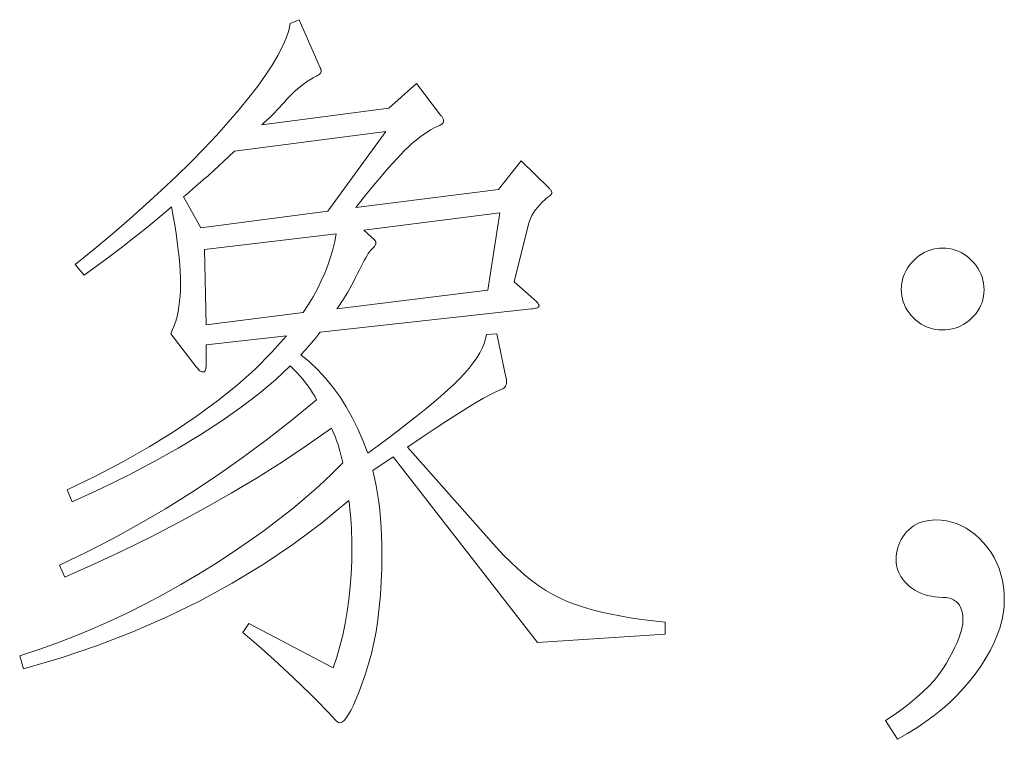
# Model space of a CAD drawing. Extents: x 0 to 1189, y 0 to 841.
# Tile 69 of 129: x 236.72 to 243.64, y 45.34 to 50.39. Entities that reach past the tile are written whole.
import ezdxf

# ---------------------------------------------------------------- set-up
doc = ezdxf.new("R2010")
doc.units = 0

msp = doc.modelspace()

# ---------------------------------------------------------------- linework, layer by layer
at = {"color": 7, "lineweight": 13}
for points in [[(241.2564, 46.0762), (240.359, 46.0181), (239.3454, 47.322), (239.2029, 47.227), (239.2149, 47.1736), (239.2257, 47.1189), (239.2352, 47.0629), (239.2434, 47.0057), (239.2504, 46.9472), (239.2561, 46.8875), (239.2605, 46.8264), (239.2637, 46.7641), (239.2656, 46.7006), (239.2662, 46.6357), (239.2651, 46.538), (239.2616, 46.4434), (239.2558, 46.3518), (239.2476, 46.2633), (239.2372, 46.1778), (239.2244, 46.0954), (239.2093, 46.016), (239.1919, 45.9398), (239.1721, 45.8665), (239.1501, 45.7964), (239.1274, 45.7312), (239.1057, 45.6729), (239.0851, 45.6214), (239.0656, 45.5768), (239.0471, 45.539), (239.0297, 45.5081), (239.0134, 45.4841), (238.998, 45.467), (238.9838, 45.4567), (238.9706, 45.4532), (238.9673, 45.4536), (238.9638, 45.4545), (238.9601, 45.4561), (238.9562, 45.4583), (238.9521, 45.4612), (238.9478, 45.4646), (238.9433, 45.4688), (238.9385, 45.4735), (238.9335, 45.4789), (238.9284, 45.4849), (238.8764, 45.5404), (238.8217, 45.5968), (238.7645, 45.6544), (238.7045, 45.713), (238.642, 45.7726), (238.5768, 45.8333), (238.5089, 45.8951), (238.4385, 45.9579), (238.3654, 46.0218), (238.2896, 46.0867), (238.3318, 46.1501), (238.9231, 45.8386), (238.9482, 45.9136), (238.9706, 45.9907), (238.9904, 46.0698), (239.0076, 46.1511), (239.0221, 46.2345), (239.0339, 46.3201), (239.0432, 46.4077), (239.0498, 46.4974), (239.0537, 46.5893), (239.0551, 46.6833), (239.0549, 46.7179), (239.0542, 46.7523), (239.0532, 46.7864), (239.0517, 46.8201), (239.0498, 46.8535), (239.0475, 46.8866), (239.0447, 46.9194), (239.0415, 46.9519), (239.038, 46.984), (239.0339, 47.0158), (238.841, 46.8567), (238.6401, 46.7067), (238.4314, 46.5658), (238.2146, 46.4339), (237.99, 46.3111), (237.7575, 46.1974), (237.517, 46.0928), (237.2686, 45.9972), (237.0123, 45.9107), (236.7481, 45.8333), (236.7217, 45.9231), (236.8493, 45.9649), (236.9764, 46.0103), (237.1031, 46.0591), (237.2294, 46.1114), (237.3552, 46.1672), (237.4807, 46.2265), (237.6057, 46.2893), (237.7302, 46.3555), (237.8544, 46.4253), (237.9781, 46.4985), (238.0995, 46.5738), (238.2163, 46.6497), (238.3288, 46.7262), (238.4368, 46.8034), (238.5404, 46.8812), (238.6395, 46.9597), (238.7342, 47.0388), (238.8245, 47.1185), (238.9103, 47.1988), (238.9917, 47.2798), (238.9852, 47.3088), (238.9784, 47.3368), (238.9713, 47.3637), (238.9638, 47.3896), (238.9561, 47.4144), (238.948, 47.4382), (238.9396, 47.4609), (238.9309, 47.4825), (238.9219, 47.5031), (238.9125, 47.5226), (238.7417, 47.4039), (238.5673, 47.2882), (238.3891, 47.1758), (238.2072, 47.0665), (238.0217, 46.9604), (237.8324, 46.8575), (237.6395, 46.7577), (237.4429, 46.6611), (237.2425, 46.5677), (237.0385, 46.4774), (237.0015, 46.5618), (237.1906, 46.6523), (237.3778, 46.7485), (237.5631, 46.8504), (237.7465, 46.958), (237.928, 47.0713), (238.1076, 47.1903), (238.2853, 47.315), (238.4611, 47.4453), (238.635, 47.5814), (238.8069, 47.7232), (238.7937, 47.7475), (238.7793, 47.7716), (238.7637, 47.7956), (238.747, 47.8195), (238.7291, 47.8433), (238.71, 47.867), (238.6898, 47.8906), (238.6684, 47.9141), (238.6459, 47.9375), (238.6222, 47.9608), (238.5185, 47.8638), (238.4038, 47.7672), (238.2782, 47.6708), (238.1416, 47.5748), (237.994, 47.4791), (237.8354, 47.3837), (237.6658, 47.2886), (237.4853, 47.1939), (237.2938, 47.0994), (237.0913, 47.0053), (237.0543, 47.0897), (237.2579, 47.1889), (237.4504, 47.2901), (237.632, 47.3933), (237.8027, 47.4986), (237.9623, 47.6058), (238.111, 47.715), (238.2486, 47.8262), (238.3753, 47.9395), (238.491, 48.0547), (238.5958, 48.172), (238.0309, 48.1086), (238.0309, 47.9661), (238.0307, 47.957), (238.0301, 47.949), (238.029, 47.9418), (238.0275, 47.9357), (238.0257, 47.9304), (238.0233, 47.9262), (238.0206, 47.9228), (238.0174, 47.9205), (238.0138, 47.919), (238.0098, 47.9186), (238.0055, 47.9189), (238.0011, 47.92), (237.9967, 47.9219), (237.9921, 47.9245), (237.9874, 47.9278), (237.9826, 47.9319), (237.9777, 47.9367), (237.9727, 47.9422), (237.9675, 47.9485), (237.9623, 47.9555), (237.7828, 48.1878), (237.7958, 48.216), (237.8075, 48.2456), (237.8178, 48.2768), (237.8267, 48.3094), (237.8343, 48.3435), (237.8405, 48.3791), (237.8452, 48.4162), (237.8487, 48.4547), (237.8508, 48.4947), (237.8514, 48.5362), (237.8508, 48.5797), (237.8489, 48.6255), (237.8457, 48.6738), (237.8413, 48.7246), (237.8356, 48.7777), (237.8286, 48.8333), (237.8204, 48.8913), (237.8109, 48.9518), (237.8001, 49.0146), (237.7881, 49.0799), (237.7354, 49.0343), (237.6808, 48.9881), (237.6243, 48.9414), (237.566, 48.8941), (237.5057, 48.8463), (237.4435, 48.798), (237.3794, 48.7492), (237.3134, 48.6999), (237.2455, 48.65), (237.1757, 48.5996), (237.1124, 48.6735), (237.2447, 48.7813), (237.3716, 48.8875), (237.4929, 48.9919), (237.6086, 49.0945), (237.7188, 49.1954), (237.8235, 49.2946), (237.9226, 49.392), (238.0161, 49.4877), (238.1042, 49.5816), (238.1867, 49.6738), (238.2628, 49.763), (238.3316, 49.8477), (238.3933, 49.9281), (238.4477, 50.0041), (238.4948, 50.0757), (238.5348, 50.1429), (238.5675, 50.2058), (238.5929, 50.2642), (238.6112, 50.3183), (238.6222, 50.368), (238.6855, 50.3944), (238.8333, 50.0566), (238.8344, 50.0544), (238.8352, 50.0521), (238.836, 50.0498), (238.8367, 50.0473), (238.8373, 50.0447), (238.8378, 50.042), (238.8382, 50.0392), (238.8384, 50.0363), (238.8386, 50.0333), (238.8386, 50.0302), (238.8383, 50.027), (238.8374, 50.0238), (238.8358, 50.0207), (238.8335, 50.0175), (238.8307, 50.0143), (238.8272, 50.0112), (238.8231, 50.008), (238.8183, 50.0048), (238.813, 50.0017), (238.8069, 49.9985), (238.783, 49.9855), (238.7597, 49.9717), (238.7372, 49.9572), (238.7153, 49.9419), (238.6941, 49.9259), (238.6736, 49.9092), (238.6538, 49.8917), (238.6346, 49.8735), (238.6162, 49.8545), (238.5984, 49.8348), (238.581, 49.815), (238.5635, 49.7956), (238.5459, 49.7766), (238.5283, 49.758), (238.5107, 49.7398), (238.493, 49.7221), (238.4752, 49.7048), (238.4574, 49.6879), (238.4395, 49.6714), (238.4216, 49.6554), (239.3137, 49.7715), (239.509, 49.9457), (239.678, 49.724), (239.682, 49.7198), (239.6856, 49.7155), (239.6888, 49.7113), (239.6915, 49.7071), (239.6938, 49.7029), (239.6957, 49.6986), (239.6972, 49.6944), (239.6983, 49.6902), (239.6989, 49.686), (239.6991, 49.6818), (239.6987, 49.6776), (239.6974, 49.6735), (239.6953, 49.6696), (239.6923, 49.6657), (239.6885, 49.662), (239.6839, 49.6583), (239.6784, 49.6548), (239.6721, 49.6513), (239.6649, 49.648), (239.6569, 49.6448), (239.6324, 49.6333), (239.6077, 49.62), (239.5826, 49.6048), (239.5572, 49.5878), (239.5315, 49.5689), (239.5055, 49.5482), (239.4791, 49.5256), (239.4525, 49.5012), (239.4255, 49.4749), (239.3982, 49.4468), (239.3703, 49.417), (239.3416, 49.3855), (239.312, 49.3524), (239.2816, 49.3176), (239.2504, 49.2812), (239.2183, 49.2432), (239.1853, 49.2035), (239.1516, 49.1622), (239.1169, 49.1192), (239.0815, 49.0747), (240.0845, 49.2014), (240.2428, 49.402), (240.4382, 49.2119), (240.4422, 49.2078), (240.4458, 49.2038), (240.4489, 49.2), (240.4517, 49.1963), (240.454, 49.1928), (240.4559, 49.1894), (240.4574, 49.1862), (240.4584, 49.1832), (240.4591, 49.1803), (240.4593, 49.1776), (240.459, 49.1749), (240.4582, 49.1722), (240.4569, 49.1694), (240.455, 49.1666), (240.4527, 49.1637), (240.4498, 49.1608), (240.4464, 49.1578), (240.4424, 49.1548), (240.4379, 49.1517), (240.4329, 49.1486), (240.4116, 49.1305), (240.3919, 49.1123), (240.374, 49.0938), (240.3577, 49.0751), (240.3431, 49.0562), (240.3303, 49.0371), (240.3191, 49.0178), (240.3096, 48.9982), (240.3018, 48.9785), (240.2956, 48.9585), (240.1953, 48.552), (240.3326, 48.4306), (240.3396, 48.4244), (240.3459, 48.4186), (240.3514, 48.413), (240.3562, 48.4078), (240.3603, 48.4029), (240.3636, 48.3983), (240.3662, 48.394), (240.3681, 48.3901), (240.3692, 48.3864), (240.3695, 48.3831), (240.369, 48.3801), (240.3674, 48.3772), (240.3648, 48.3746), (240.3611, 48.3721), (240.3563, 48.3699), (240.3505, 48.3679), (240.3437, 48.3661), (240.3358, 48.3645), (240.3268, 48.3632), (240.3167, 48.362), (238.8333, 48.1983), (238.8168, 48.1778), (238.8008, 48.1582), (238.7855, 48.1397), (238.7708, 48.1223), (238.7568, 48.106), (238.7434, 48.0907), (238.7306, 48.0764), (238.7185, 48.0632), (238.707, 48.0511), (238.6961, 48.04), (238.7569, 47.9893), (238.8146, 47.9346), (238.8692, 47.8757), (238.9207, 47.8128), (238.9693, 47.7457), (239.0147, 47.6745), (239.0571, 47.5991), (239.0965, 47.5197), (239.1327, 47.4361), (239.1659, 47.3484), (239.2432, 47.4046), (239.3168, 47.459), (239.3866, 47.5116), (239.4527, 47.5625), (239.515, 47.6117), (239.5736, 47.6591), (239.6284, 47.7048), (239.6795, 47.7488), (239.7268, 47.791), (239.7704, 47.8315), (239.8102, 47.8706), (239.8463, 47.9088), (239.8786, 47.9462), (239.9072, 47.9826), (239.932, 48.0182), (239.9531, 48.0529), (239.9705, 48.0866), (239.9841, 48.1195), (239.9939, 48.1514), (240, 48.1825), (240.0739, 48.1878), (240.1373, 47.8816), (240.1398, 47.8684), (240.1411, 47.8563), (240.1411, 47.8452), (240.1398, 47.8351), (240.1373, 47.8262), (240.1335, 47.8183), (240.1284, 47.8114), (240.1221, 47.8056), (240.1145, 47.8008), (240.1056, 47.7971), (240.0705, 47.7817), (240.0285, 47.7606), (239.9797, 47.7339), (239.924, 47.7017), (239.8614, 47.6638), (239.792, 47.6204), (239.7157, 47.5714), (239.6326, 47.5167), (239.5426, 47.4565), (239.4457, 47.3907), (240.0686, 46.6885), (240.1183, 46.6344), (240.168, 46.5837), (240.2177, 46.5366), (240.2675, 46.493), (240.3174, 46.453), (240.3673, 46.4165), (240.4173, 46.3835), (240.4673, 46.3541), (240.5174, 46.3282), (240.5675, 46.3058), (240.6195, 46.2858), (240.6753, 46.2671), (240.7348, 46.2495), (240.7981, 46.2332), (240.8651, 46.218), (240.9359, 46.2041), (241.0104, 46.1914), (241.0886, 46.18), (241.1707, 46.1697), (241.2564, 46.1606)], [(239.2926, 49.6078), (238.2315, 49.4706), (238.1937, 49.4351), (238.1564, 49.4003), (238.1194, 49.3662), (238.0829, 49.3329), (238.0468, 49.3003), (238.0111, 49.2685), (237.9758, 49.2374), (237.941, 49.2071), (237.9066, 49.1774), (237.8726, 49.1486), (237.994, 48.9321), (238.8861, 49.0483)], [(240.095, 49.0377), (239.1395, 48.9163), (239.2134, 48.8477), (239.2154, 48.8455), (239.2172, 48.8433), (239.2188, 48.8411), (239.2202, 48.8388), (239.2213, 48.8364), (239.2223, 48.834), (239.223, 48.8316), (239.2236, 48.8291), (239.2239, 48.8265), (239.224, 48.8239), (239.2237, 48.8211), (239.2227, 48.8179), (239.2211, 48.8143), (239.2189, 48.8104), (239.2161, 48.8061), (239.2126, 48.8014), (239.2085, 48.7964), (239.2037, 48.791), (239.1983, 48.7852), (239.1923, 48.779), (239.1856, 48.7716), (239.1783, 48.7621), (239.1702, 48.7505), (239.1615, 48.7368), (239.1521, 48.721), (239.142, 48.703), (239.1311, 48.683), (239.1197, 48.6608), (239.1075, 48.6365), (239.0947, 48.6101), (239.0813, 48.5829), (239.0677, 48.5563), (239.0539, 48.5301), (239.0398, 48.5045), (239.0254, 48.4795), (239.0107, 48.4549), (238.9958, 48.4309), (238.9806, 48.4074), (238.9652, 48.3844), (238.9495, 48.362), (240.0106, 48.494)], [(238.9442, 48.8899), (238.0204, 48.779), (238.0309, 48.2511), (238.7119, 48.3356), (238.7485, 48.3915), (238.782, 48.4473), (238.8126, 48.503), (238.8403, 48.5586), (238.865, 48.6141), (238.8868, 48.6694), (238.9055, 48.7247), (238.9214, 48.7799), (238.9343, 48.8349)], [(243.2044, 48.7896), (243.2273, 48.7887), (243.2497, 48.7861), (243.2714, 48.7818), (243.2926, 48.7757), (243.3133, 48.7678), (243.3333, 48.7582), (243.3528, 48.7469), (243.3716, 48.7339), (243.3899, 48.719), (243.4076, 48.7025), (243.4242, 48.6848), (243.439, 48.6664), (243.452, 48.6474), (243.4634, 48.6277), (243.4729, 48.6075), (243.4808, 48.5866), (243.4869, 48.565), (243.4912, 48.5429), (243.4939, 48.5201), (243.4947, 48.4966), (243.4939, 48.4732), (243.4912, 48.4506), (243.4869, 48.4287), (243.4808, 48.4075), (243.4729, 48.3871), (243.4634, 48.3674), (243.452, 48.3484), (243.439, 48.3302), (243.4242, 48.3127), (243.4076, 48.296), (243.3899, 48.2805), (243.3715, 48.2666), (243.3525, 48.2543), (243.3329, 48.2436), (243.3126, 48.2346), (243.2917, 48.2273), (243.2702, 48.2215), (243.248, 48.2175), (243.2252, 48.215), (243.2017, 48.2142), (243.1783, 48.215), (243.1556, 48.2176), (243.1336, 48.2218), (243.1122, 48.2277), (243.0915, 48.2353), (243.0716, 48.2446), (243.0523, 48.2556), (243.0337, 48.2682), (243.0157, 48.2826), (242.9985, 48.2986), (242.9825, 48.3159), (242.9681, 48.3337), (242.9554, 48.3522), (242.9444, 48.3713), (242.9352, 48.391), (242.9275, 48.4114), (242.9216, 48.4324), (242.9174, 48.4541), (242.9149, 48.4763), (242.914, 48.4993), (242.9149, 48.5222), (242.9175, 48.5445), (242.9219, 48.5663), (242.928, 48.5875), (242.9358, 48.6081), (242.9454, 48.6282), (242.9567, 48.6476), (242.9698, 48.6665), (242.9846, 48.6848), (243.0011, 48.7025), (243.0188, 48.719), (243.0371, 48.7339), (243.056, 48.7469), (243.0755, 48.7582), (243.0955, 48.7678), (243.1161, 48.7757), (243.1373, 48.7818), (243.1591, 48.7861), (243.1814, 48.7887)], [(242.8032, 45.4691), (242.8635, 45.5092), (242.92, 45.5494), (242.9725, 45.5897), (243.0211, 45.63), (243.0658, 45.6703), (243.1066, 45.7108), (243.1435, 45.7512), (243.1765, 45.7917), (243.2056, 45.8323), (243.2308, 45.8729), (243.2528, 45.9125), (243.2726, 45.9498), (243.29, 45.9849), (243.3051, 46.0178), (243.3179, 46.0485), (243.3283, 46.0769), (243.3365, 46.1031), (243.3423, 46.1272), (243.3458, 46.149), (243.3469, 46.1686), (243.3465, 46.1865), (243.3453, 46.2033), (243.3434, 46.219), (243.3406, 46.2336), (243.337, 46.2471), (243.3327, 46.2595), (243.3275, 46.2707), (243.3216, 46.2809), (243.3148, 46.2899), (243.3073, 46.2979), (243.2991, 46.3049), (243.2905, 46.3112), (243.2814, 46.3167), (243.2719, 46.3215), (243.2618, 46.3256), (243.2513, 46.3289), (243.2403, 46.3315), (243.2288, 46.3334), (243.2168, 46.3345), (243.2044, 46.3348), (243.1764, 46.3356), (243.1494, 46.338), (243.1234, 46.342), (243.0984, 46.3475), (243.0744, 46.3546), (243.0514, 46.3634), (243.0294, 46.3736), (243.0084, 46.3855), (242.9884, 46.399), (242.9695, 46.414), (242.9519, 46.4302), (242.9362, 46.4469), (242.9223, 46.4642), (242.9103, 46.482), (242.9002, 46.5005), (242.8919, 46.5195), (242.8854, 46.5391), (242.8808, 46.5593), (242.878, 46.5801), (242.8771, 46.6014), (242.8778, 46.6228), (242.88, 46.6438), (242.8837, 46.6642), (242.8889, 46.6842), (242.8956, 46.7037), (242.9037, 46.7228), (242.9133, 46.7413), (242.9244, 46.7594), (242.937, 46.777), (242.951, 46.7941), (242.9664, 46.8102), (242.9829, 46.8245), (243.0006, 46.8372), (243.0194, 46.8482), (243.0394, 46.8575), (243.0606, 46.8651), (243.0829, 46.871), (243.1064, 46.8752), (243.1311, 46.8777), (243.1569, 46.8786), (243.1944, 46.877), (243.2311, 46.8721), (243.2669, 46.8641), (243.3017, 46.8528), (243.3357, 46.8383), (243.3688, 46.8206), (243.4009, 46.7997), (243.4322, 46.7755), (243.4626, 46.7482), (243.4921, 46.7176), (243.5197, 46.6846), (243.5443, 46.65), (243.5661, 46.6138), (243.585, 46.5761), (243.601, 46.5368), (243.614, 46.4959), (243.6242, 46.4534), (243.6314, 46.4093), (243.6358, 46.3636), (243.6373, 46.3164), (243.6353, 46.268), (243.6293, 46.219), (243.6194, 46.1694), (243.6056, 46.1191), (243.5878, 46.0683), (243.566, 46.0167), (243.5403, 45.9646), (243.5106, 45.9118), (243.4769, 45.8584), (243.4393, 45.8043), (243.3981, 45.7507), (243.3539, 45.6986), (243.3065, 45.6481), (243.256, 45.5991), (243.2024, 45.5516), (243.1457, 45.5056), (243.0858, 45.4612), (243.0229, 45.4183), (242.9568, 45.3769), (242.8876, 45.3371)]]:
    msp.add_lwpolyline(points, close=True, dxfattribs=at)

doc.saveas('drawing.dxf')
